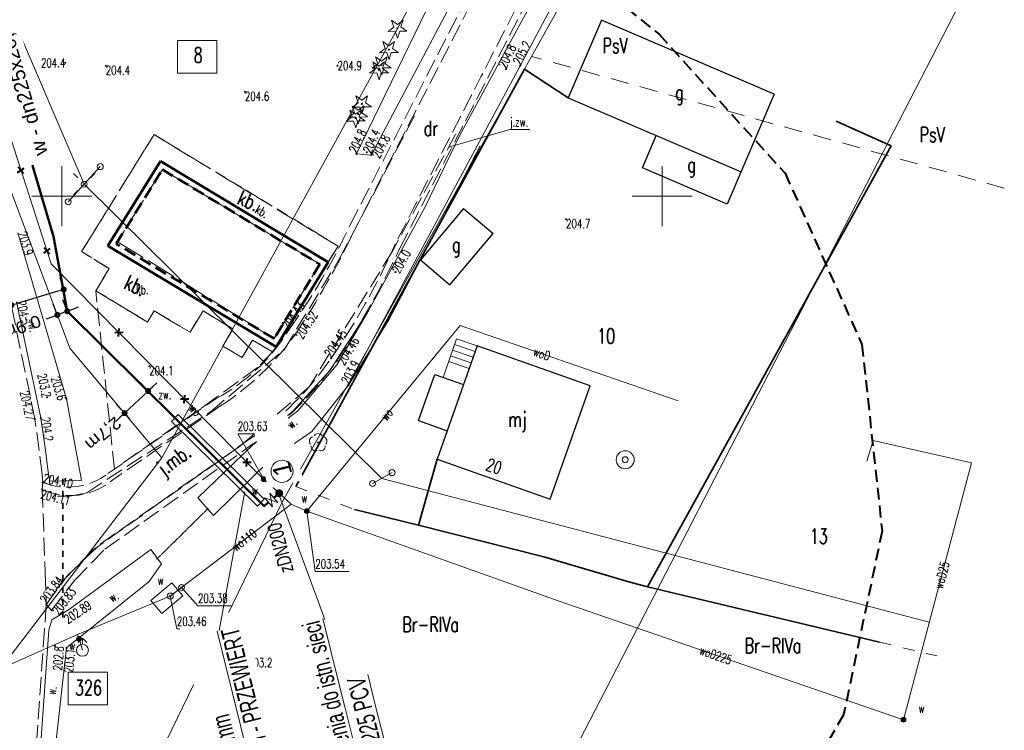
# Model space of a CAD drawing. Header units: metres. Extents: x 7496982 to 7497528, y 5603168 to 5605598.
# Tile 5 of 74: x 7497446 to 7497528, y 5603205 to 5603265. Entities that reach past the tile are written whole.
import ezdxf
from ezdxf.enums import TextEntityAlignment as Align

# ---------------------------------------------------------------- set-up
doc = ezdxf.new("R2010")
doc.units = ezdxf.units.M
doc.header["$MEASUREMENT"] = 0
for name, pattern in [('1', [0]), ('11', [3, 2.5, -0.5]), ('1_SUEP_A', [0]), ('1_SUEP_B', [0]), ('1_SUPK', [0]), ('1_SUWP', [0]), ('2', [1.5, 1, -0.5]), ('2_OTBB', [0]), ('2_OTBB_W', [1.5, 1, -0.5]), ('2_OTKJ', [2, 1.5, -0.5]), ('2_OTKR', [0]), ('2_OTKR_A', [2, 1, -1]), ('2_OTKU', [2, 1.5, -0.5]), ('2_OTKZ_A', [1, 0.5, -0.5]), ('2_OTOB', [2, 1, -1]), ('2_OTOO', [0]), ('3', [1, 0.5, -0.5]), ('4', [2.5, 1.5, -1]), ('BUD', [0]), ('GDE', [0]), ('KOC', [1.5, 1, -0.5]), ('KOU', [2, 1.5, -0.5])]:
    doc.linetypes.add(name, pattern=pattern)
doc.layers.get('0').update_dxf_attribs({"color": 250, "linetype": 'CONTINUOUS', "lineweight": 100})
doc.layers.get('Defpoints').update_dxf_attribs({"linetype": 'CONTINUOUS'})
for name, color, linetype, lineweight in [('! IS_opis kd', 7, 'CONTINUOUS', 13), ('! IS_opis woda', 7, 'CONTINUOUS', 9), ('! IS_woda', 5, 'CONTINUOUS', 50), ('! r.o.', 7, 'CONTINUOUS', 30), ('!!_IS_COPIS', 7, 'CONTINUOUS', 9), ('!!_IS_Woda', 5, 'CONTINUOUS', 50), ('!_gaz', 40, 'CONTINUOUS', 40), ('!COPIS', 7, 'CONTINUOUS', 15), ('2_granice działek', 6, 'CONTINUOUS', 20), ('_MAPA_L_0', 7, '1', 18), ('EADTD_T_0', 6, 'CONTINUOUS', 25), ('EBTPO_L_2', 154, '1', 18), ('EBUOA_T_1', 14, 'CONTINUOUS', 25), ('EBUPP_L_0_L_0', 7, '1', 0), ('EBUPP_L_1', 250, 'BUD', 30), ('EBUPP_L_1_L_0', 14, '1', 0), ('EDZPD_L_0', 3, 'GDE', 18), ('EDZTD_T_0', 3, 'CONTINUOUS', 18), ('EKLTK_T_0', 90, 'CONTINUOUS', 25), ('EUZPU_L_0', 90, '4', 18), ('EUZPU_L_3_L_0', 7, '1', 0), ('OTBB_L_1', 7, '2_OTBB', 50), ('OTK_E_T_0', 7, 'CONTINUOUS', 0), ('OTK_E_T_3', 7, 'CONTINUOUS', 0), ('OTK_E_T_4', 7, 'CONTINUOUS', 0), ('OTK_L_0', 7, '2_OTKJ', 18), ('OTK_L_4', 7, '2_OTKU', 18), ('OTK_L_5', 7, '2_OTKR_A', 18), ('OTK_L_8', 7, '2_OTKZ_A', 35), ('OTO_L_0', 7, '2_OTOO', 35), ('OTO_L_1', 7, '2_OTOB', 18), ('OTR_T_0', 7, 'CONTINUOUS', 18), ('OTR_T_1', 7, 'CONTINUOUS', 18), ('OTZ_T_0', 3, 'CONTINUOUS', 18), ('OTZ_T_1', 3, 'CONTINUOUS', 18), ('SDROK_T_0_T_0', 7, 'CONTINUOUS', 0), ('SDROK_T_1_T_0', 7, 'CONTINUOUS', 0), ('SDRPK_L_1_L_0', 7, '1', 0), ('SDRPK_L_2_L_0', 11, '1', 0), ('SDRPT_L_0_L_0', 7, '1', 0), ('SUE_T_3', 7, 'CONTINUOUS', 18), ('SUEP_L_0', 1, '1_SUEP_A', 18), ('SUP_E_T_1', 7, 'CONTINUOUS', 0), ('SUP_L_1', 7, '1_SUPK', 18), ('SUP_T_0', 7, 'CONTINUOUS', 18), ('SUP_T_2', 7, 'CONTINUOUS', 18), ('SUP_T_4', 7, 'CONTINUOUS', 18), ('SUW_E_T_2', 5, 'CONTINUOUS', 0), ('SUW_T_2', 5, 'CONTINUOUS', 18), ('SUW_T_3', 5, 'CONTINUOUS', 18), ('SUW_T_5', 5, 'CONTINUOUS', 18), ('SUWP_E_T_0', 5, 'CONTINUOUS', 0), ('SUWP_L_0', 5, '1_SUWP', 18), ('SUWR_T_0', 5, 'CONTINUOUS', 18), ('ZAKRES_L_0', 1, '2', 40), ('ZAKRES_L_0_a', 1, '2', 40)]:
    doc.layers.add(name, color=color, linetype=linetype, lineweight=lineweight)
doc.styles.add('ARIAL', font='arial.ttf', dxfattribs={"width": 0.8})
doc.styles.add('R', font='arial.ttf')
doc.styles.add('RD', font='arial.ttf', dxfattribs={"width": 1.1})
doc.styles.get("Standard").update_dxf_attribs({"font": 'Simplex.SHX', "width": 0.75})
doc.dimstyles.get("Standard").update_dxf_attribs({"dimtxt": 1, "dimasz": 1, "dimexe": 1, "dimexo": 1, "dimgap": 1, "dimtad": 1, "dimtxsty": 'Standard', "dimcen": 2.5, "dimadec": 0, "dimazin": 0, "dimtfac": 1, "dimtmove": 0, "dimatfit": 3, "dimfxl": 1, "dimarcsym": 0})

# ---------------------------------------------------------------- blocks, each defined once
blk = doc.blocks.new('1_SUEO_W')
at = {"linetype": 'Continuous'}
for p, q in [((-0.53035, 0.53035), (-0.8839, 0.8839)), ((0.53035, 0.53035), (0.8839, 0.8839)), ((-0.53035, -0.53035), (-0.8839, -0.8839)), ((0.53035, -0.53035), (0.8839, -0.8839))]:
    blk.add_line(p, q, dxfattribs=at)
blk.add_circle((0, 0), 0.025, dxfattribs=at)
blk = doc.blocks.new('1_SUPP')
at = {"linetype": 'Continuous'}
blk.add_circle((0, 0), 0.25, dxfattribs=at)
blk = doc.blocks.new('1_SUWH')
at = {"linetype": 'Continuous'}
for p, q in [((0, 1), (-0.35355, 0.64645)), ((0, 1), (0.35355, 0.64645)), ((0, 0.5), (0, 1))]:
    blk.add_line(p, q, dxfattribs=at)
blk.add_circle((0, 0), 0.5, dxfattribs=at)
blk = doc.blocks.new('1_SUWS')
at = {"linetype": 'Continuous'}
for radius in [0.75, 0.25]:
    blk.add_circle((0, 0), radius, dxfattribs=at)
blk = doc.blocks.new('1_SUWW')
at = {"linetype": 'Continuous'}
for radius in [0.2, 0.175, 0.15, 0.125, 0.1, 0.075, 0.05, 0.025, 0.00715]:
    blk.add_circle((0, 0), radius, dxfattribs=at)
blk = doc.blocks.new('1_SUPK')
at = {"linetype": 'Continuous'}
blk.add_circle((0, 0), 0.25, dxfattribs=at)
blk = doc.blocks.new('1_SUPW')
at = {"linetype": 'Continuous'}
blk.add_circle((0, 0), 0.25, dxfattribs=at)
blk = doc.blocks.new('1_SUPS')
at = {"linetype": 'Continuous'}
blk.add_circle((0, 0), 0.0625, dxfattribs=at)
blk = doc.blocks.new('2_OTZL')
at = {"linetype": 'Continuous'}
blk.add_circle((0, 0), 0.045, dxfattribs=at)
for centre, start, end in [((-0.357, 0.116), 102.14447, 221.86002), ((0, 0.375), 30.14012, 149.85988), ((0.357, 0.116), 318.13998, 77.85553), ((-0.22, -0.303), 174.14818, 293.85423), ((0.22, -0.303), 246.14577, 5.85182)]:
    blk.add_arc(centre, 0.375, start, end, dxfattribs=at)
blk = doc.blocks.new('2_OTZG')
at = {"linetype": 'Continuous'}
for p, q in [((-0.78225, -0.26495), (-0.3012, 0.09375)), ((-0.3012, 0.09375), (-0.4937, 0.6621)), ((-0.4937, 0.6621), (-0.0039, 0.31545)), ((-0.0039, 0.31545), (0.4771, 0.67415)), ((0.4771, 0.67415), (0.2988, 0.1012)), ((0.2988, 0.1012), (0.7886, -0.24545)), ((-0.18225, -0.2575), (-0.78225, -0.26495)), ((0.01025, -0.82585), (-0.18225, -0.2575)), ((0.1886, -0.2529), (0.01025, -0.82585)), ((0.7886, -0.24545), (0.1886, -0.2529))]:
    blk.add_line(p, q, dxfattribs=at)
blk.add_circle((0, 0), 0.045, dxfattribs=at)
blk = doc.blocks.new('2_OTRS')
at = {"linetype": 'Continuous'}
blk.add_circle((0, 0), 0.045, dxfattribs=at)
blk = doc.blocks.new('2_OTRN')
at = {"linetype": 'Continuous'}
blk.add_circle((0, 0), 0.045, dxfattribs=at)
blk = doc.blocks.new('krzyż')
at = {"layer": '!_gaz', "color": 1, "linetype": 'ByBlock'}
for points in [[(-0.49, 0.45), (0.49, -0.45)], [(-0.43, -0.58), (0.4, 0.54)]]:
    blk.add_lwpolyline(points, dxfattribs=at)
blk = doc.blocks.new('_Dot')
at = {"color": 0, "linetype": 'ByBlock', "lineweight": -2}
blk.add_line((-0.5, 0), (-1, 0), dxfattribs=at)
at = {"color": 0, "linetype": 'ByBlock', "const_width": 0.5}
blk.add_lwpolyline([(-0.25, 0, 1), (0.25, 0, 1)], format="xyb", close=True, dxfattribs=at)
blk = doc.blocks.new('*D590')
at = {"layer": '!COPIS', "color": 0, "lineweight": -2, "transparency": 16777216}
for p, q in [((7497457.626, 5603233.287), (7497456.506, 5603234.481)), ((7497457.555, 5603234.094), (7497457.92, 5603234.436)), ((7497457.19, 5603233.752), (7497455.228, 5603231.91)), ((7497455.664, 5603231.446), (7497454.544, 5603232.639)), ((7497454.864, 5603231.568), (7497454.499, 5603231.226))]:
    blk.add_line(p, q, dxfattribs=at)
at = {"layer": 'Defpoints', "color": 0, "transparency": 16777216}
for p in [(7497457.832, 5603233.068), (7497455.228, 5603231.91), (7497455.87, 5603231.227)]:
    blk.add_point(p, dxfattribs=at)
at = {"layer": '!COPIS', "color": 0, "lineweight": -2, "transparency": 16777216, "xscale": 0.5, "yscale": 0.5, "zscale": 0.5}
for p, rotation in [((7497457.19, 5603233.752), 223.1821927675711), ((7497455.228, 5603231.91), 43.18219276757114)]:
    blk.add_blockref('_Dot', p, dxfattribs=dict(at, rotation=rotation))
at = {"layer": '!COPIS', "color": 0, "transparency": 16777216, "insert": (7497453.39, 5603230.274), "char_height": 1, "attachment_point": 5, "rotation": 220, "style": 'RD'}
blk.add_mtext('2,7m', dxfattribs=at)
blk = doc.blocks.new('*D591')
at = {"layer": '!COPIS', "color": 0, "lineweight": -2, "transparency": 16777216}
for p, q in [((7497449.624, 5603240.11), (7497449.274, 5603241.028)), ((7497450.44, 5603240.422), (7497450.09, 5603241.34)), ((7497450.914, 5603240.584), (7497451.381, 5603240.762)), ((7497449.163, 5603239.915), (7497448.696, 5603239.737)), ((7497450.447, 5603240.405), (7497449.631, 5603240.094))]:
    blk.add_line(p, q, dxfattribs=at)
at = {"layer": 'Defpoints', "color": 0, "transparency": 16777216}
for p in [(7497449.631, 5603240.094), (7497449.731, 5603239.83), (7497450.547, 5603240.141)]:
    blk.add_point(p, dxfattribs=at)
at = {"layer": '!COPIS', "color": 0, "lineweight": -2, "transparency": 16777216, "xscale": 0.5, "yscale": 0.5, "zscale": 0.5}
for p, rotation in [((7497450.447, 5603240.405), 200.9028195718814), ((7497449.631, 5603240.094), 20.90281957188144)]:
    blk.add_blockref('_Dot', p, dxfattribs=dict(at, rotation=rotation))
at = {"layer": '!COPIS', "color": 0, "transparency": 16777216, "insert": (7497446.572, 5603239.156), "char_height": 1, "attachment_point": 5, "rotation": 200, "style": 'RD'}
blk.add_mtext('0,9m', dxfattribs=at)
blk = doc.blocks.new('*D595')
at = {"layer": '!COPIS', "color": 0, "lineweight": -2, "transparency": 16777216}
for p, q in [((7497450.132, 5603242.295), (7497449.87, 5603243.173)), ((7497445.778, 5603240.995), (7497445.516, 5603241.873)), ((7497449.677, 5603242.072), (7497446.281, 5603241.058))]:
    blk.add_line(p, q, dxfattribs=at)
at = {"layer": 'Defpoints', "color": 0, "transparency": 16777216}
for p in [(7497450.218, 5603242.007), (7497445.802, 5603240.915), (7497445.864, 5603240.707)]:
    blk.add_point(p, dxfattribs=at)
at = {"layer": '!COPIS', "color": 0, "lineweight": -2, "transparency": 16777216, "xscale": 0.5, "yscale": 0.5, "zscale": 0.5}
for p, rotation in [((7497450.156, 5603242.215), 16.62711871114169), ((7497445.802, 5603240.915), 196.6271187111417)]:
    blk.add_blockref('_Dot', p, dxfattribs=dict(at, rotation=rotation))
at = {"layer": '!COPIS', "color": 0, "transparency": 16777216, "insert": (7497443.76, 5603240.276), "char_height": 1, "attachment_point": 5, "rotation": 200, "style": 'RD'}
blk.add_mtext('4,5m', dxfattribs=at)

msp = doc.modelspace()

# ---------------------------------------------------------------- linework, layer by layer
at = {"layer": '! IS_woda', "linetype": 'Continuous'}
for points in [[(7497370.6311, 5603480.01695), (7497392.82397, 5603396.85646), (7497396.01595, 5603385.11211), (7497396.01595, 5603385.11211), (7497408.12777, 5603387.53138), (7497418.57021, 5603354.75755), (7497421.68668, 5603342.64039), (7497427.74847, 5603318.52641), (7497436.9972, 5603294.46422), (7497436.89371, 5603289.46378), (7497436.89371, 5603289.46378), (7497442.55268, 5603269.39557), (7497449.3139, 5603246.6309), (7497450.43812, 5603240.40747), (7497459.60645, 5603231.33195), (7497466.85685, 5603224.15777), (7497467.22649, 5603224.47742)], [(7497467.66164, 5603224.85374), (7497468.10168, 5603225.23429)]]:
    msp.add_lwpolyline(points, dxfattribs=at)
at = {"layer": '! r.o.', "ltscale": 0.08}
msp.add_lwpolyline([(7497459.70111, 5603231.79026), (7497466.85696, 5603224.74005), (7497466.28552, 5603224.15807), (7497459.13956, 5603231.20635)], close=True, dxfattribs=at)
at = {"layer": '2_granice działek'}
for points in [[(7497459.62873, 5603262.97931), (7497462.9018, 5603262.97931), (7497462.9018, 5603260.2535), (7497459.62873, 5603260.2535)], [(7497450.53431, 5603210.31544), (7497453.80738, 5603210.31544), (7497453.80738, 5603207.58963), (7497450.53431, 5603207.58963)]]:
    msp.add_lwpolyline(points, close=True, dxfattribs=at)
at = {"layer": '_MAPA_L_0', "linetype": '1'}
for p, q in [((7497450, 5603247.5), (7497450, 5603252.5)), ((7497500, 5603247.5), (7497500, 5603252.5)), ((7497447.5, 5603250), (7497452.5, 5603250)), ((7497497.5, 5603250), (7497502.5, 5603250))]:
    msp.add_line(p, q, dxfattribs=at)
at = {"layer": 'EBTPO_L_2', "linetype": '1'}
for p, q in [((7497481.74833, 5603234.89336), (7497482.88206, 5603238.10999)), ((7497484.42167, 5603237.03719), (7497482.71585, 5603237.63842)), ((7497484.58788, 5603237.50876), (7497482.88206, 5603238.10999)), ((7497484.08925, 5603236.09406), (7497482.38343, 5603236.69529)), ((7497484.25546, 5603236.56563), (7497482.54964, 5603237.16686)), ((7497483.92305, 5603235.62249), (7497482.21722, 5603236.22373))]:
    msp.add_line(p, q, dxfattribs=at)
at = {"layer": 'EBUPP_L_0_L_0', "linetype": '11'}
for p, q in [((7497458.37482, 5603252.21686), (7497454.64476, 5603246.19927)), ((7497471.48935, 5603244.31247), (7497458.37482, 5603252.21686)), ((7497454.64476, 5603246.19927), (7497467.67376, 5603238.12314)), ((7497467.67376, 5603238.12314), (7497471.48935, 5603244.31247))]:
    msp.add_line(p, q, dxfattribs=at)
at = {"layer": 'EBUPP_L_1', "linetype": '1'}
for p, q in [((7497494.93865, 5603264.66371), (7497492.16592, 5603258.19081)), ((7497509.34097, 5603258.49434), (7497494.93865, 5603264.66371)), ((7497492.16592, 5603258.19081), (7497506.56824, 5603252.02144)), ((7497509.34097, 5603258.49434), (7497505.41714, 5603249.3342)), ((7497498.35048, 5603252.36127), (7497499.50158, 5603255.04851)), ((7497505.41714, 5603249.3342), (7497498.35048, 5603252.36127)), ((7497483.45666, 5603248.95872), (7497479.86169, 5603244.67397)), ((7497483.45666, 5603248.95872), (7497485.92349, 5603246.88901)), ((7497482.32852, 5603242.60426), (7497485.92349, 5603246.88901)), ((7497479.86169, 5603244.67397), (7497482.32852, 5603242.60426)), ((7497484.58788, 5603237.50876), (7497481.25888, 5603228.06369)), ((7497493.99537, 5603234.193), (7497484.58788, 5603237.50876)), ((7497479.70369, 5603231.28697), (7497481.06027, 5603235.13588)), ((7497481.06027, 5603235.13588), (7497483.45415, 5603234.29213)), ((7497490.66637, 5603224.74794), (7497493.99537, 5603234.193)), ((7497479.70369, 5603231.28697), (7497482.09757, 5603230.44322)), ((7497481.25888, 5603228.06369), (7497490.66637, 5603224.74794))]:
    msp.add_line(p, q, dxfattribs=at)
at = {"layer": 'EBUPP_L_1_L_0', "linetype": '1'}
for p, q in [((7497458.21, 5603252.9), (7497453.84, 5603245.85)), ((7497472.18, 5603244.48), (7497458.21, 5603252.9)), ((7497453.84, 5603245.85), (7497467.84, 5603237.44)), ((7497467.84, 5603237.44), (7497472.18, 5603244.48))]:
    msp.add_line(p, q, dxfattribs=at)
at = {"layer": 'EDZPD_L_0', "linetype": '1'}
for p, q in [((7497486.87989, 5603280.2418), (7497458.33, 5603228.19)), ((7497486.87989, 5603280.2418), (7497458.33, 5603228.19)), ((7497468.38, 5603224.55), (7497493.12623, 5603268.81793)), ((7497468.38, 5603224.55), (7497493.12623, 5603268.81793)), ((7497490.79131, 5603200.12802), (7497524.71395, 5603265.90561)), ((7497458.33, 5603228.19), (7497437.94, 5603201.53)), ((7497458.33, 5603228.19), (7497437.94, 5603201.53)), ((7497450.09, 5603186.89), (7497468.38, 5603224.55)), ((7497450.09, 5603186.89), (7497468.38, 5603224.55))]:
    msp.add_line(p, q, dxfattribs=at)
at = {"layer": 'EDZPD_L_0', "linetype": 'GDE'}
for p, q in [((7497450.67, 5603237.33), (7497435.41, 5603278.01)), ((7497458.33, 5603228.19), (7497450.67, 5603237.33))]:
    msp.add_line(p, q, dxfattribs=at)
at = {"layer": 'EUZPU_L_0', "linetype": '4'}
msp.add_line((7497528.49458, 5603250.66541), (7497489.11339, 5603261.63945), dxfattribs=at)
at = {"layer": 'EUZPU_L_3_L_0', "linetype": '1'}
for p, q in [((7497480.26, 5603249.11), (7497483.12, 5603255.01)), ((7497484.84, 5603254.2), (7497481.75, 5603248.28)), ((7497475.56, 5603240.5), (7497480.26, 5603249.11)), ((7497481.75, 5603248.28), (7497477.24, 5603239.69)), ((7497472.33, 5603235.45), (7497475.56, 5603240.5)), ((7497477.24, 5603239.69), (7497473.88, 5603234.25)), ((7497469.27, 5603232.1), (7497472.33, 5603235.45)), ((7497473.88, 5603234.25), (7497470.81, 5603230.39)), ((7497451.65, 5603226.29), (7497450.386, 5603233.105)), ((7497465.91, 5603229.27), (7497469.27, 5603232.1)), ((7497470.81, 5603230.39), (7497467.28, 5603227.93)), ((7497461.34, 5603224.86), (7497465.91, 5603229.27)), ((7497467.28, 5603227.93), (7497462.62, 5603223.37)), ((7497450.65, 5603215.57), (7497457.41, 5603220.55)), ((7497458.3, 5603219.34), (7497457.281, 5603217.871))]:
    msp.add_line(p, q, dxfattribs=at)
at = {"layer": 'OTBB_L_1', "linetype": '2_OTBB'}
for p, q in [((7497453.84, 5603245.85), (7497458.21, 5603252.9)), ((7497458.21, 5603252.9), (7497472.18, 5603244.48)), ((7497467.84, 5603237.44), (7497453.84, 5603245.85)), ((7497472.18, 5603244.48), (7497467.84, 5603237.44))]:
    msp.add_line(p, q, dxfattribs=at)
at = {"layer": 'OTBB_L_1', "linetype": '2_OTBB_W'}
for p, q in [((7497454.5321, 5603246.0175), (7497458.3748, 5603252.2169)), ((7497458.3748, 5603252.2169), (7497471.4894, 5603244.3125)), ((7497467.6738, 5603238.1231), (7497454.5321, 5603246.0175)), ((7497471.4894, 5603244.3125), (7497467.6738, 5603238.1231))]:
    msp.add_line(p, q, dxfattribs=at)
at = {"layer": 'OTK_E_T_0', "linetype": 'Continuous', "lineweight": 0}
for p, q in [((7497482.21884, 5603254.08629), (7497487.30457, 5603255.53648)), ((7497487.30457, 5603255.53648), (7497488.98742, 5603255.53648))]:
    msp.add_line(p, q, dxfattribs=at)
at = {"layer": 'OTK_L_0', "linetype": '2_OTKJ'}
for p, q in [((7497473.985, 5603247.546), (7497487.32202, 5603273.49114)), ((7497487.73213, 5603273.16094), (7497474.447, 5603247.296)), ((7497478.133, 5603245.59), (7497490.97534, 5603270.5497)), ((7497447.76, 5603231.41), (7497445.75, 5603241.08)), ((7497453.84, 5603226.867), (7497462.868, 5603233.135)), ((7497463.257, 5603232.538), (7497454.24, 5603226.355)), ((7497448.37229, 5603226.82294), (7497447.76, 5603231.41)), ((7497453.189, 5603220.984), (7497465.506, 5603229.65)), ((7497453.583, 5603220.56), (7497465.8, 5603229.255)), ((7497448.37229, 5603226.82294), (7497448.407, 5603226.13)), ((7497448.372, 5603225.545), (7497448.407, 5603226.13)), ((7497448.407, 5603226.13), (7497448.372, 5603225.545)), ((7497448.372, 5603225.545), (7497448.61855, 5603218.62982)), ((7497448.372, 5603225.545), (7497448.61855, 5603218.62982)), ((7497450.482, 5603218.369), (7497453.189, 5603220.984)), ((7497451.059, 5603217.971), (7497453.583, 5603220.56)), ((7497448.61855, 5603218.62982), (7497448.706, 5603215.974)), ((7497448.61855, 5603218.62982), (7497448.706, 5603215.974)), ((7497448.706, 5603215.974), (7497450.482, 5603218.369)), ((7497449.14, 5603215.48), (7497451.059, 5603217.971)), ((7497448.706, 5603215.974), (7497448.56228, 5603213.89332)), ((7497448.706, 5603215.974), (7497449.14, 5603215.48)), ((7497448.56228, 5603213.89332), (7497447.45, 5603197.98))]:
    msp.add_line(p, q, dxfattribs=at)
for centre, radius, start, end in [((7503162.48071, 5600346.82679), 6381.30876, 152.727396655, 152.9806439), ((7497425.17974, 5603270.23802), 53.82268, 324.2813019, 335.0639188), ((7497410.8951, 5603277.51324), 70.36992, 326.2433302, 334.5701507), ((7497426.33364, 5603268.55695), 56.15568, 325.1824213, 336.0944726), ((7497405.3465, 5603280.3111), 80.64384, 326.8683239, 334.4976121), ((7497455.22014, 5603247.24529), 16.04961, 298.4579488, 328.318146), ((7497451.02822, 5603251.48131), 22.54755, 302.844108, 324.5721315), ((7497451.69771, 5603250.56235), 25.05983, 303.4365385, 325.8480015), ((7497449.89006, 5603252.47263), 28.14577, 304.4209981, 324.7638815), ((7497450.46345, 5603231.36426), 5.62374, 248.5510197, 306.8993015), ((7497450.67805, 5603230.49917), 5.46458, 245.0391388, 310.6793823)]:
    msp.add_arc(centre, radius, start, end, dxfattribs=at)
at = {"layer": 'OTK_L_4', "linetype": '2_OTKU'}
for p, q in [((7497451.65, 5603245.37), (7497457.68, 5603255.12)), ((7497457.68, 5603255.12), (7497473.00466, 5603245.81679)), ((7497458.21, 5603252.9), (7497453.84, 5603245.85)), ((7497472.18, 5603244.48), (7497458.21, 5603252.9)), ((7497453.84, 5603245.85), (7497467.84, 5603237.44)), ((7497473.00466, 5603245.81679), (7497472.18, 5603244.48)), ((7497453.95, 5603243.95), (7497451.65, 5603245.37)), ((7497452.83, 5603242.11), (7497453.95, 5603243.95)), ((7497457.13, 5603239.5), (7497452.83, 5603242.11)), ((7497452.83, 5603242.11), (7497457.13, 5603239.5)), ((7497454.38906, 5603227.2482), (7497452.83, 5603242.11)), ((7497457.68, 5603240.44), (7497457.13, 5603239.5)), ((7497457.13, 5603239.5), (7497457.68, 5603240.44)), ((7497460.68, 5603238.65), (7497457.68, 5603240.44)), ((7497457.68, 5603240.44), (7497460.68, 5603238.65)), ((7497461.76, 5603240.44), (7497460.68, 5603238.65)), ((7497460.68, 5603238.65), (7497461.76, 5603240.44)), ((7497464.24, 5603238.93), (7497461.76, 5603240.44)), ((7497461.76, 5603240.44), (7497464.24, 5603238.93)), ((7497463.4, 5603237.48), (7497464.24, 5603238.93)), ((7497464.24, 5603238.93), (7497463.4, 5603237.48)), ((7497465.01, 5603236.55), (7497463.4, 5603237.48)), ((7497463.4, 5603237.48), (7497465.01, 5603236.55)), ((7497465.87, 5603237.98), (7497465.01, 5603236.55)), ((7497465.01, 5603236.55), (7497465.87, 5603237.98)), ((7497467.56, 5603237.01), (7497465.87, 5603237.98)), ((7497465.87, 5603237.98), (7497467.56, 5603237.01)), ((7497467.84, 5603237.44), (7497467.56, 5603237.01)), ((7497467.56, 5603237.01), (7497466.29003, 5603235.72228)), ((7497466.29003, 5603235.72228), (7497462.88233, 5603233.22814)), ((7497462.88233, 5603233.22814), (7497454.38906, 5603227.2482))]:
    msp.add_line(p, q, dxfattribs=at)
at = {"layer": 'OTK_L_5', "linetype": '2_OTKR'}
for p, q in [((7497474.537, 5603253.51), (7497485.0867, 5603275.29089)), ((7497486.64776, 5603274.03401), (7497475.775, 5603253.415)), ((7497483.12, 5603255.01), (7497491.36799, 5603270.23356)), ((7497488.187, 5603260.865), (7497492.61913, 5603269.22622)), ((7497473.88, 5603234.25), (7497488.187, 5603260.865)), ((7497480.26, 5603249.11), (7497483.12, 5603255.01)), ((7497475.775, 5603253.415), (7497474.537, 5603253.51)), ((7497475.56, 5603240.5), (7497480.26, 5603249.11)), ((7497450.386, 5603233.105), (7497446.344, 5603246.93)), ((7497446.23656, 5603241.19607), (7497448.24954, 5603231.51175)), ((7497472.91378, 5603235.92351), (7497475.56, 5603240.5)), ((7497469.65837, 5603232.09607), (7497472.91378, 5603235.92351)), ((7497470.81, 5603230.39), (7497473.88, 5603234.25)), ((7497451.65, 5603226.29), (7497450.386, 5603233.105)), ((7497465.91, 5603229.27), (7497469.65837, 5603232.09607)), ((7497448.24954, 5603231.51175), (7497448.62, 5603229.01)), ((7497467.28, 5603227.93), (7497470.81, 5603230.39)), ((7497461.34, 5603224.86), (7497465.91, 5603229.27)), ((7497448.86, 5603227.05), (7497448.62, 5603229.01)), ((7497462.62, 5603223.37), (7497467.28, 5603227.93)), ((7497449.01, 5603226.25), (7497448.86, 5603227.05)), ((7497451.65, 5603226.29), (7497449.01, 5603226.25)), ((7497461.34, 5603224.86), (7497462.62, 5603223.37)), ((7497450.65, 5603215.57), (7497457.41, 5603220.55)), ((7497458.3, 5603219.34), (7497457.41, 5603220.55)), ((7497457.281, 5603217.871), (7497458.3, 5603219.34)), ((7497450.39, 5603212.34), (7497457.281, 5603217.871)), ((7497449.16, 5603214.68), (7497450.65, 5603215.57)), ((7497448.93, 5603213.81), (7497449.16, 5603214.68)), ((7497448.93, 5603213.81), (7497447.8, 5603197.87)), ((7497448.501, 5603195.64), (7497450.39, 5603212.34))]:
    msp.add_line(p, q, dxfattribs=at)
at = {"layer": 'OTK_L_8', "linetype": '2_OTKZ_A'}
for p, q in [((7497450.09, 5603214.94), (7497450.09, 5603226.68)), ((7497457.9, 5603219.73), (7497462.2, 5603223.99))]:
    msp.add_line(p, q, dxfattribs=at)
at = {"layer": 'OTO_L_0', "linetype": '2_OTOO'}
for p, q in [((7497469.493, 5603225.795), (7497488.547, 5603260.563)), ((7497492.16592, 5603258.19081), (7497488.547, 5603260.563)), ((7497519.07333, 5603254.1851), (7497514.49925, 5603256.24885)), ((7497498.76606, 5603217.4273), (7497519.07333, 5603254.1851)), ((7497481.25888, 5603228.06369), (7497479.714, 5603222.586)), ((7497479.714, 5603222.586), (7497474.363, 5603223.878)), ((7497490.139, 5603219.946), (7497479.714, 5603222.586)), ((7497490.139, 5603219.946), (7497497.23405, 5603217.84258)), ((7497497.23405, 5603217.84258), (7497498.76606, 5603217.4273)), ((7497498.76606, 5603217.4273), (7497518.1089, 5603212.81744))]:
    msp.add_line(p, q, dxfattribs=at)
at = {"layer": 'OTO_L_1', "linetype": '2_OTOB'}
for p, q in [((7497469.49, 5603225.8), (7497474.36, 5603223.88)), ((7497518.1089, 5603212.81744), (7497522.90218, 5603211.67442))]:
    msp.add_line(p, q, dxfattribs=at)
at = {"layer": 'SDRPK_L_1_L_0', "linetype": 'KOU'}
for p, q in [((7497473.11, 5603244.74), (7497479.54, 5603257.02)), ((7497482.8, 5603255.15), (7497477.53, 5603245.4)), ((7497477.53, 5603245.4), (7497470.6, 5603234.09)), ((7497468.51, 5603237.19), (7497473.11, 5603244.74)), ((7497462.37, 5603232.01), (7497468.51, 5603237.19)), ((7497470.6, 5603234.09), (7497464.88, 5603229.18)), ((7497452.08, 5603225.27), (7497462.37, 5603232.01)), ((7497464.88, 5603229.18), (7497452.58, 5603220.5)), ((7497450.67, 5603224.98), (7497452.08, 5603225.27)), ((7497449.63, 5603224.98), (7497450.67, 5603224.98)), ((7497452.58, 5603220.5), (7497450.02, 5603217.86)), ((7497450.02, 5603217.86), (7497449.49, 5603217.19))]:
    msp.add_line(p, q, dxfattribs=at)
at = {"layer": 'SDRPK_L_2_L_0', "linetype": 'KOC'}
for p, q in [((7497457.68, 5603255.12), (7497451.65, 5603245.37)), ((7497471.35, 5603246.86), (7497457.68, 5603255.12)), ((7497472.27, 5603246.27), (7497471.35, 5603246.86)), ((7497472.18, 5603244.48), (7497473.00466, 5603245.81679)), ((7497472.27, 5603246.27), (7497473.00466, 5603245.81679)), ((7497451.65, 5603245.37), (7497453.95, 5603243.95)), ((7497472.18, 5603244.48), (7497472.61, 5603245.18)), ((7497453.95, 5603243.95), (7497452.83, 5603242.11)), ((7497452.83, 5603242.11), (7497457.13, 5603239.5)), ((7497457.13, 5603239.5), (7497457.68, 5603240.44)), ((7497457.68, 5603240.44), (7497460.68, 5603238.65)), ((7497460.68, 5603238.65), (7497461.76, 5603240.44)), ((7497461.76, 5603240.44), (7497464.24, 5603238.93)), ((7497464.24, 5603238.93), (7497463.4, 5603237.48)), ((7497463.4, 5603237.48), (7497465.01, 5603236.55)), ((7497465.01, 5603236.55), (7497465.87, 5603237.98)), ((7497465.87, 5603237.98), (7497467.56, 5603237.01)), ((7497467.56, 5603237.01), (7497467.84, 5603237.44))]:
    msp.add_line(p, q, dxfattribs=at)
at = {"layer": 'SDRPT_L_0_L_0', "linetype": '3'}
for p, q in [((7497449.01, 5603226.25), (7497451.65, 5603226.29)), ((7497450.09, 5603214.94), (7497450.09, 5603226.68)), ((7497461.34, 5603224.86), (7497462.62, 5603223.37)), ((7497462.2, 5603223.99), (7497457.9, 5603219.73)), ((7497457.41, 5603220.55), (7497458.3, 5603219.34)), ((7497449.16, 5603214.68), (7497450.65, 5603215.57))]:
    msp.add_line(p, q, dxfattribs=at)
at = {"layer": 'SUEP_L_0', "linetype": '1_SUEP_B'}
for p, q in [((7497451.86733, 5603250.99182), (7497434.17368, 5603292.26168)), ((7497451.86733, 5603250.99182), (7497476.64141, 5603226.47179)), ((7497522.24932, 5603214.49432), (7497476.64141, 5603226.47179))]:
    msp.add_line(p, q, dxfattribs=at)
at = {"layer": 'SUP_L_1', "linetype": '1_SUPK'}
for p, q in [((7497457.42223, 5603216.2931), (7497459.17094, 5603217.76265)), ((7497459.17094, 5603217.76265), (7497460.07163, 5603216.69085)), ((7497458.32292, 5603215.2213), (7497457.42223, 5603216.2931)), ((7497460.07163, 5603216.69085), (7497458.32292, 5603215.2213))]:
    msp.add_line(p, q, dxfattribs=at)
at = {"layer": 'SUP_T_2', "lineweight": 0}
for p, q in [((7497450.53383, 5603249.52515), (7497453.20083, 5603252.45849)), ((7497477.50337, 5603226.95554), (7497475.87646, 5603226.04248))]:
    msp.add_line(p, q, dxfattribs=at)
at = {"layer": 'SUWP_L_0', "linetype": '1_SUWP'}
for p, q in [((7497434.14254, 5603290.86884), (7497449.10462, 5603244.34315)), ((7497449.10462, 5603244.34315), (7497466.48301, 5603226.71408)), ((7497470.4065, 5603223.74358), (7497483.16464, 5603239.22158)), ((7497483.16464, 5603239.22158), (7497501.33301, 5603232.92158)), ((7497517.03445, 5603227.91649), (7497517.57699, 5603229.63451)), ((7497517.57699, 5603229.63451), (7497525.76022, 5603227.78085)), ((7497525.76022, 5603227.78085), (7497520.09815, 5603206.35351)), ((7497466.48301, 5603226.71408), (7497466.82253, 5603226.40369)), ((7497466.82253, 5603226.40369), (7497469.10818, 5603224.31416)), ((7497459.97077, 5603217.37223), (7497469.10818, 5603224.31416)), ((7497469.10818, 5603224.31416), (7497470.4065, 5603223.74358)), ((7497470.4065, 5603223.74358), (7497491.33158, 5603216.26648)), ((7497459.03773, 5603216.66337), (7497459.97077, 5603217.37223)), ((7497451.31105, 5603213.45366), (7497459.03773, 5603216.66337)), ((7497491.33158, 5603216.26648), (7497520.09815, 5603206.35351)), ((7497411.72251, 5603195.84264), (7497451.31105, 5603213.45366)), ((7497451.43634, 5603213.08588), (7497451.31105, 5603213.45366)), ((7497451.71869, 5603212.14201), (7497451.43634, 5603213.08588)), ((7497520.09815, 5603206.35351), (7497520.29445, 5603206.31523))]:
    msp.add_line(p, q, dxfattribs=at)
at = {"layer": 'SUWR_T_0', "linetype": 'Continuous', "lineweight": 0}
for p, q in [((7497466.82253, 5603226.40369), (7497464.65296, 5603230.19736)), ((7497464.65296, 5603230.19736), (7497467.39437, 5603230.19736)), ((7497470.4065, 5603223.74358), (7497471.11181, 5603218.7236)), ((7497471.11181, 5603218.7236), (7497473.9075, 5603218.7236)), ((7497459.97077, 5603217.37223), (7497461.34004, 5603215.8599)), ((7497459.03773, 5603216.66337), (7497459.58502, 5603213.92827)), ((7497461.34004, 5603215.8599), (7497464.10859, 5603215.8599)), ((7497459.58502, 5603213.92827), (7497462.35357, 5603213.92827)), ((7497520.09815, 5603206.35351), (7497520.29662, 5603206.3782))]:
    msp.add_line(p, q, dxfattribs=at)
at = {"layer": 'ZAKRES_L_0', "linetype": '2'}
for p, q in [((7497483.0411, 5603276.93788), (7497499.73668, 5603263.49558)), ((7497499.73668, 5603263.49558), (7497510.23683, 5603251.8997)), ((7497510.23683, 5603251.8997), (7497516.63973, 5603237.62664)), ((7497516.63973, 5603237.62664), (7497518.31863, 5603222.07355)), ((7497518.31863, 5603222.07355), (7497515.1092, 5603206.76287)), ((7497515.1092, 5603206.76287), (7497507.32558, 5603193.19332))]:
    msp.add_line(p, q, dxfattribs=at)
at = {"layer": 'ZAKRES_L_0_a', "linetype": '2'}
for p, q in [((7497483.0411, 5603276.93788), (7497499.73668, 5603263.49558)), ((7497499.73668, 5603263.49558), (7497510.23683, 5603251.8997)), ((7497510.23683, 5603251.8997), (7497516.63973, 5603237.62664)), ((7497516.63973, 5603237.62664), (7497518.31863, 5603222.07355)), ((7497518.31863, 5603222.07355), (7497515.1092, 5603206.76287)), ((7497515.1092, 5603206.76287), (7497507.32558, 5603193.19332))]:
    msp.add_line(p, q, dxfattribs=at)

# ---------------------------------------------------------------- block references
at = {"layer": '!_gaz', "linetype": 'ByBlock', "transparency": 33554687, "xscale": 0.5, "yscale": 0.5, "zscale": 0.5}
for p, rotation in [((7497448.7615, 5603245.42825), 77.69848993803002), ((7497454.74405, 5603238.62222), 127.8822306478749), ((7497460.21554, 5603233.07513), 127.8822306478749)]:
    msp.add_blockref('krzyż', p, dxfattribs=dict(at, rotation=rotation))
at = {"layer": 'OTR_T_0'}
for p in [(7497468.878, 5603238.816), (7497469.401, 5603238.411), (7497472.436, 5603236.494), (7497472.879, 5603236.234), (7497448.407, 5603226.13), (7497448.372, 5603225.545), (7497448.706, 5603215.974), (7497449.14, 5603215.48)]:
    msp.add_blockref('2_OTRS', p, dxfattribs=at)
for p, rotation in [((7497447.76, 5603231.41), 281.7422606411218), ((7497450.09, 5603214.94), 34.02433144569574)]:
    msp.add_blockref('2_OTRS', p, dxfattribs=dict(at, rotation=rotation))
at = {"layer": 'OTR_T_1'}
for p in [(7497450.291, 5603261.102), (7497453.66, 5603260.86), (7497472.963, 5603260.867), (7497465.25, 5603258.7), (7497492, 5603248.07), (7497457.28, 5603235.82), (7497465.51, 5603211.49)]:
    msp.add_blockref('2_OTRN', p, dxfattribs=at)
for p, rotation in [((7497486.994, 5603260.582), 64.33821362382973), ((7497488.187, 5603260.865), 62.07274915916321), ((7497474.537, 5603253.51), 64.15650327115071), ((7497475.39041, 5603253.65041), 65.7415989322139), ((7497475.775, 5603253.415), 62.19653950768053), ((7497477.79079, 5603243.66218), 61.11941867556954), ((7497473.88, 5603234.25), 61.32866835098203), ((7497448.758, 5603233.217), 282.1615522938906), ((7497450.386, 5603233.105), 286.2972796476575), ((7497448.24954, 5603231.51175), 278.4232326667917), ((7497449.421, 5603212.513), 85.23001376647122), ((7497450.39, 5603212.34), 83.54648141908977)]:
    msp.add_blockref('2_OTRN', p, dxfattribs=dict(at, rotation=rotation))
at = {"layer": 'OTZ_T_0'}
msp.add_blockref('2_OTZL', (7497471.348, 5603229.453), dxfattribs=at)
at = {"layer": 'OTZ_T_1'}
for p in [(7497477.95, 5603263.99), (7497477.24, 5603262.21), (7497476.41, 5603260.52), (7497476.63, 5603260.93), (7497474.99, 5603257.68), (7497474.47, 5603256.51), (7497474.68, 5603256.84)]:
    msp.add_blockref('2_OTZG', p, dxfattribs=at)
at = {"layer": 'SUE_T_3'}
for name in ['1_SUEO_W', '1_SUPP']:
    msp.add_blockref(name, (7497451.86733, 5603250.99182), dxfattribs=at)
at = {"layer": 'SUP_T_0'}
msp.add_blockref('1_SUPK', (7497459.97077, 5603217.37223), dxfattribs=at)
at = {"layer": 'SUP_T_2'}
for p in [(7497453.20083, 5603252.45849), (7497450.53383, 5603249.52515), (7497477.50337, 5603226.95554), (7497475.87646, 5603226.04248)]:
    msp.add_blockref('1_SUPP', p, dxfattribs=at)
at = {"layer": 'SUP_T_4'}
msp.add_blockref('1_SUPW', (7497459.03773, 5603216.66337), dxfattribs=at)
at = {"layer": 'SUW_T_2'}
msp.add_blockref('1_SUWH', (7497451.71869, 5603212.14201), dxfattribs=at)
at = {"layer": 'SUW_T_3'}
msp.add_blockref('1_SUWS', (7497496.92069, 5603228.02577), dxfattribs=at)
at = {"layer": 'SUW_T_5'}
for p in [(7497466.82253, 5603226.40369), (7497470.4065, 5603223.74358), (7497451.43634, 5603213.08588), (7497520.09815, 5603206.35351)]:
    msp.add_blockref('1_SUWW', p, dxfattribs=at)
at = {"layer": 'SUWR_T_0'}
for p in [(7497466.82253, 5603226.40369), (7497470.4065, 5603223.74358), (7497459.97077, 5603217.37223), (7497459.03773, 5603216.66337), (7497520.09815, 5603206.35351)]:
    msp.add_blockref('1_SUPS', p, dxfattribs=at)

# ---------------------------------------------------------------- texts
at = {"layer": 'EADTD_T_0', "width": 0.7}
msp.add_text('20', height=1.041675, rotation=340.5772916, dxfattribs=at).set_placement((7497485.58191, 5603228.18176), align=Align.TOP_LEFT)
at = {"layer": 'EBUOA_T_1', "width": 0.7}
for s, p in [('g', (7497501.08735, 5603259.27207)), ('g', (7497502.10002, 5603253.24587)), ('g', (7497482.50075, 5603246.58258)), ('mj', (7497487.20014, 5603232.02024))]:
    msp.add_text(s, height=1.25001, dxfattribs=at).set_placement(p, align=Align.TOP_LEFT)
at = {"layer": 'EDZTD_T_0', "width": 0.7}
for s, p in [('8', (7497460.98112, 5603262.37593)), ('10', (7497494.58872, 5603238.95514)), ('13', (7497512.29303, 5603222.27716)), ('326', (7497451.0977, 5603209.65117))]:
    msp.add_text(s, height=1.25001, dxfattribs=at).set_placement(p, align=Align.TOP_LEFT)
at = {"layer": 'EKLTK_T_0', "width": 0.7}
for s, p in [('PsV', (7497495.0344, 5603263.16988)), ('dr', (7497480.13953, 5603256.26985)), ('PsV', (7497521.44453, 5603255.75299)), ('Br-RIVa', (7497478.35647, 5603214.92133)), ('Br-RIVa', (7497506.87139, 5603213.16734))]:
    msp.add_text(s, height=1.25001, dxfattribs=at).set_placement(p, align=Align.TOP_LEFT)
at = {"layer": 'OTK_E_T_0', "lineweight": 9, "width": 0.7}
msp.add_text('j.zw.', height=0.75, dxfattribs=at).set_placement((7497487.30457, 5603255.78648))
at = {"layer": 'OTK_E_T_3', "lineweight": 9, "width": 0.7}
msp.add_text('kb.', height=0.75, rotation=330.2264268, dxfattribs=at).set_placement((7497466.66764, 5603248.71723), align=Align.MIDDLE)
for s, p in [('kb.', (7497456.714, 5603242.20282)), ('zw.', (7497458.5852, 5603233.45236))]:
    msp.add_text(s, height=0.75, dxfattribs=at).set_placement(p, align=Align.MIDDLE)
at = {"layer": 'OTK_E_T_4', "lineweight": 9, "width": 0.7}
for rotation, p in [(285.9453951, (7497447.62989, 5603239.05532)), (43.8308712, (7497469.16656, 5603231.05754)), (32.0053822, (7497454.31055, 5603216.62261)), (83.5169204, (7497449.16611, 5603208.79733))]:
    msp.add_text('w.', height=0.75, rotation=rotation, dxfattribs=at).set_placement(p, align=Align.MIDDLE)
at = {"layer": 'OTR_T_0', "lineweight": 9, "width": 0.7}
for s, rotation, p in [('204.43', 55.1251081, (7497468.878, 5603238.816)), ('204.45', 56.25198, (7497472.436, 5603236.494)), ('204.10', 348.4756634, (7497448.407, 5603226.13)), ('203.84', 53.2981691, (7497448.706, 5603215.974))]:
    msp.add_text(s, height=0.75, rotation=rotation, dxfattribs=at).set_placement(p)
for s, rotation, p in [('204.52', 57.5862438, (7497469.401, 5603238.411)), ('204.46', 57.9291193, (7497472.879, 5603236.234)), ('204.11', 345.797624, (7497448.372, 5603225.545)), ('203.83', 52.3903003, (7497449.14, 5603215.48)), ('202.89', 34.0243314, (7497450.09, 5603214.94))]:
    msp.add_text(s, height=0.75, rotation=rotation, dxfattribs=at).set_placement(p, align=Align.TOP_LEFT)
msp.add_text('204.27', height=0.75, rotation=281.7422606, dxfattribs=at).set_placement((7497447.76, 5603231.41), align=Align.TOP_RIGHT)
at = {"layer": 'OTR_T_1', "lineweight": 9, "width": 0.7}
for s, rotation, p in [('204.8', 64.3382136, (7497486.994, 5603260.582)), ('205.2', 62.0727492, (7497488.187, 5603260.865)), ('204.8', 64.1565033, (7497474.537, 5603253.51)), ('203.9', 286.2972796, (7497446.344, 5603246.93)), ('204.3', 281.7422606, (7497446.23656, 5603241.19607)), ('203.9', 61.3286684, (7497473.88, 5603234.25)), ('204.2', 278.4232327, (7497448.24954, 5603231.51175))]:
    msp.add_text(s, height=0.75, rotation=rotation, dxfattribs=at).set_placement(p)
msp.add_text('204.4', height=0.75, dxfattribs=at).set_placement((7497450.291, 5603261.102), align=Align.MIDDLE_RIGHT)
msp.add_text('204.9', height=0.75, dxfattribs=at).set_placement((7497472.963, 5603260.867), align=Align.MIDDLE_LEFT)
for s, p in [('204.4', (7497453.66, 5603260.86)), ('204.6', (7497465.25, 5603258.7)), ('204.7', (7497492, 5603248.07)), ('204.1', (7497457.28, 5603235.82)), ('203.2', (7497465.51, 5603211.49))]:
    msp.add_text(s, height=0.75, dxfattribs=at).set_placement(p, align=Align.TOP_LEFT)
for s, rotation, p in [('204.4', 65.7415989, (7497475.39041, 5603253.65041)), ('204.0', 61.1194187, (7497477.79079, 5603243.66218))]:
    msp.add_text(s, height=0.75, rotation=rotation, dxfattribs=at).set_placement(p, align=Align.MIDDLE_LEFT)
msp.add_text('204.8', height=0.75, rotation=62.1965395, dxfattribs=at).set_placement((7497475.775, 5603253.415), align=Align.TOP_LEFT)
msp.add_text('203.2', height=0.75, rotation=282.1615523, dxfattribs=at).set_placement((7497448.758, 5603233.217), align=Align.MIDDLE_RIGHT)
for s, rotation, p in [('203.6', 286.2972796, (7497450.386, 5603233.105)), ('202.8', 85.2300138, (7497449.421, 5603212.513)), ('203.1', 83.5464814, (7497450.39, 5603212.34))]:
    msp.add_text(s, height=0.75, rotation=rotation, dxfattribs=at).set_placement(p, align=Align.TOP_RIGHT)
at = {"layer": 'SDROK_T_0_T_0', "width": 0.7}
msp.add_text('j.mb.', height=1.25, rotation=36.4692386, dxfattribs=at).set_placement((7497459.4353, 5603227.86944), align=Align.MIDDLE)
at = {"layer": 'SDROK_T_1_T_0', "width": 0.7}
for rotation, p in [(336.4820246, (7497465.56847, 5603249.61809)), (335.1576236, (7497456.14206, 5603242.54103))]:
    msp.add_text('kb.', height=1.25, rotation=rotation, dxfattribs=at).set_placement(p, align=Align.MIDDLE)
at = {"layer": 'SUP_E_T_1', "lineweight": 9, "width": 0.7}
msp.add_text('w', height=0.75, dxfattribs=at).set_placement((7497457.99127, 5603217.60186))
at = {"layer": 'SUW_E_T_2', "lineweight": 9, "width": 0.7}
for p in [(7497465.8326, 5603225.06501), (7497469.95879, 5603224.46433), (7497450.61818, 5603212.16708), (7497521.35213, 5603206.93848)]:
    msp.add_text('w', height=0.75, dxfattribs=at).set_placement(p)
at = {"layer": 'SUWP_E_T_0', "lineweight": 9, "width": 0.7}
for s, rotation, p in [('woD', 340.8756957, (7497489.98753, 5603236.8557)), ('wo', 314.5897127, (7497461.10222, 5603232.17248)), ('wo', 50.5020535, (7497477.04827, 5603231.80128)), ('wo110', 37.2249308, (7497465.19499, 5603221.3412)), ('woD25', 75.1981871, (7497523.28338, 5603218.4076)), ('woD225', 340.9860169, (7497504.45762, 5603211.74324))]:
    msp.add_text(s, height=0.75, rotation=rotation, dxfattribs=at).set_placement(p, align=Align.MIDDLE)
at = {"layer": 'SUWR_T_0', "lineweight": 9, "width": 0.7}
for s, p in [('203.63', (7497464.65296, 5603230.44736)), ('203.54', (7497471.11181, 5603218.9736)), ('203.38', (7497461.34004, 5603216.1099)), ('203.46', (7497459.58502, 5603214.17827))]:
    msp.add_text(s, height=0.75, dxfattribs=at).set_placement(p)

# ---------------------------------------------------------------- dimensions: what is measured, and where the dimension line sits
at = {"layer": '!COPIS'}
for base, p1, p2, angle, text, picture, middle, turn in [((7497445.80229, 5603240.91484), (7497450.21795, 5603242.00745), (7497445.86426, 5603240.70732), 196.6271187, '4,5m', '*D595', (7497443.76038, 5603240.27598), 200), ((7497449.63056, 5603240.09366), (7497450.54742, 5603240.14143), (7497449.73135, 5603239.82976), 200.9028196, '0,9m', '*D591', (7497446.57234, 5603239.15578), 200), ((7497455.22828, 5603231.91031), (7497457.83174, 5603233.0683), (7497455.86964, 5603231.22691), 223.1821928, '2,7m', '*D590', (7497453.39022, 5603230.27391), 220)]:
    dim = msp.add_linear_dim(base=base, p1=p1, p2=p2, angle=angle, text=text, dimstyle='Standard', override={"dimasz": 0.5, "dimexo": 0.3, "dimtxsty": 'RD', "dimblk1": 'Dot', "dimblk2": 'Dot', "dimsah": 1, "dimtmove": 2}, dxfattribs=at)
    dim.commit()
    dim.dimension.update_dxf_attribs({"geometry": picture, "text_midpoint": middle, "dimtype": 161, "text_rotation": turn})

# ---------------------------------------------------------------- next in the draw order: texts
at = {"layer": '! IS_opis woda', "color": 7, "lineweight": 9, "insert": (7497447.69357, 5603253.24696), "char_height": 1.2, "attachment_point": 1, "rotation": 106.077072, "style": 'R', "bg_fill": 2}
msp.add_mtext_dynamic_manual_height_columns('w - {\\fArial|b0|i0|c238|p34;dn225x20,5} PE100RC {\\fArial|b0|i0|c238|p34;PN16 }SDR11  ', width=34.9196507, gutter_width=12.5, heights=[0], dxfattribs=at)
at = {"layer": '! IS_opis woda', "lineweight": 9, "insert": (7497467.74591, 5603226.51696), "char_height": 1.5, "attachment_point": 1, "rotation": 103.8467477, "style": 'R', "bg_fill": 2}
msp.add_mtext_dynamic_manual_height_columns('1', width=4.3403357, gutter_width=12.5, heights=[0], dxfattribs=at)
at = {"layer": '!COPIS', "ltscale": 5, "insert": (7497475.37578, 5603192.77348), "char_height": 1.5, "attachment_point": 1, "rotation": 104, "style": 'ARIAL', "bg_fill": 3, "box_fill_scale": 1.5, "bg_fill_color": 256, "bg_fill_transparency": 0}
msp.add_mtext_dynamic_manual_height_columns('{\\fArial Narrow|b0|i0|c238|p34;\\LProj. miejsce włączenia do istn. sieci wodociągowej  dn 225 PCV}', width=23.0576167, gutter_width=12.5, heights=[0], dxfattribs=at)

# ---------------------------------------------------------------- next in the draw order: linework, layer by layer
at = {"layer": '! IS_opis kd', "color": 5, "linetype": 'Continuous', "lineweight": -2, "const_width": 0.32866}
msp.add_lwpolyline([(7497467.93789, 5603225.23441, 1), (7497468.26655, 5603225.23441, 1)], format="xyb", close=True, dxfattribs=at)
at = {"layer": '! IS_opis woda', "lineweight": 9}
msp.add_circle((7497468.34466, 5603227.05824), 0.91917, dxfattribs=at)
at = {"layer": '!!_IS_COPIS', "color": 7, "lineweight": 9}
msp.add_lwpolyline([(7497468.03627, 5603225.20064), (7497471.90597, 5603214.70466)], dxfattribs=at)
at = {"layer": '!!_IS_Woda', "lineweight": 13}
msp.add_lwpolyline([(7497466.88929, 5603224.86218), (7497468.00031, 5603224.4673), (7497467.33316, 5603225.22855), (7497467.55645, 5603224.10093)], close=True, dxfattribs=at)

# ---------------------------------------------------------------- next in the draw order: block references
at = {"layer": '!_gaz', "linetype": 'ByBlock', "transparency": 33554687, "xscale": 0.5, "yscale": 0.5, "zscale": 0.5}
for p, rotation in [((7497446.58849, 5603252.14376), 77.69848993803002), ((7497465.41146, 5603227.79819), 127.8822306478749)]:
    msp.add_blockref('krzyż', p, dxfattribs=dict(at, rotation=rotation))

# ---------------------------------------------------------------- next in the draw order: texts
at = {"layer": '! IS_opis woda', "lineweight": 9, "style": 'R', "width": 0.7}
msp.add_text('zDN200', height=1.2, rotation=105, dxfattribs=at).set_placement((7497469.32826, 5603218.783))

# ---------------------------------------------------------------- next in the draw order: texts
at = {"layer": '!COPIS', "ltscale": 5, "insert": (7497466.87999, 5603188.78175), "char_height": 1.5, "attachment_point": 1, "rotation": 104, "style": 'ARIAL', "bg_fill": 3, "box_fill_scale": 1.5, "bg_fill_color": 256, "bg_fill_transparency": 0}
msp.add_mtext_dynamic_manual_height_columns('{\\fArial Narrow|b0|i0|c238|p34;Proj. rura osłonowa dn400mm\\P\\O PE100 SDR 17; L=10,0m - PRZEWIERT}', width=25.6737352, gutter_width=12.5, heights=[0], dxfattribs=at)

# ---------------------------------------------------------------- next in the draw order: linework, layer by layer
at = {"layer": '!COPIS', "ltscale": 5}
msp.add_lwpolyline([(7497465.25356, 5603225.37366), (7497463.09451, 5603213.78315)], dxfattribs=at)

doc.saveas('drawing.dxf')
